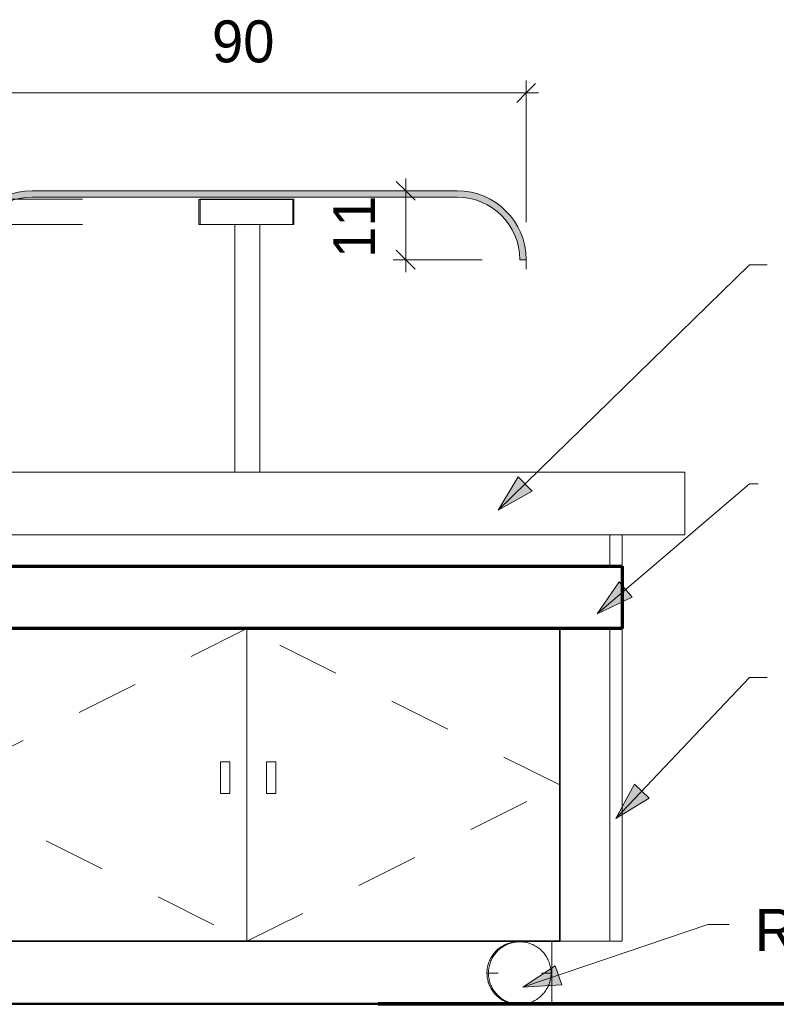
# Model space of a CAD drawing. Header units: metres. Extents: x -1.7 to 80, y -8.6 to 1.8.
# Tile 5 of 79: x 11.4 to 12.6, y 0 to 1.6. Entities that reach past the tile are written whole.
import ezdxf

# ---------------------------------------------------------------- set-up
doc = ezdxf.new("R2010")
doc.units = ezdxf.units.M
doc.linetypes.add('IMPORT-HIDDEN _4_', pattern=[0.005, 0.003333, -0.001667])
doc.linetypes.add('Projeção', pattern=[0.003969, 0.002381, -0.001587])
doc.layers.get('DEFPOINTS').update_dxf_attribs({"lineweight": 18})
for name, color, linetype, lineweight in [('A-ANNO-DIMS', 120, 'Continuous', 9), ('A-ANNO-DIMS-20', 211, 'Continuous', 9), ('A-DETL', 90, 'Continuous', 18), ('A-DETL-GENF', 92, 'Continuous', 18), ('A-DETL-MEDM', 33, 'Continuous', 35), ('A-DETL-WIDE', 214, 'Continuous', 70), ('A-FLOR-OVHD', 1, 'Projeção', 18), ('A-GENM', 13, 'Continuous', 18), ('ARQ-ALV-MEDIA', 7, 'Continuous', 18), ('ARQ-LAY-EQUIP', 7, 'Continuous', 18), ('ARQ-PISO-DESN', 7, 'Continuous', 18), ('ARQ-PROJECAO', 7, 'IMPORT-HIDDEN _4_', 18), ('DETALHES_CTR35', 7, 'Continuous', 18), ('ESQUADRIAS', 10, 'Continuous', 35), ('G-ANNO-TEXT', 231, 'Continuous', 9), ('MOBILIARIO', 250, 'Continuous', 25), ('PAREDES', 50, 'Continuous', 70), ('Projeto da acquasoft Caldas NovasMOD_dwg', 8, 'Continuous', 18), ('Q-SPCQ', 91, 'Continuous', 18)]:
    doc.layers.add(name, color=color, linetype=linetype, lineweight=lineweight)
doc.styles.add('Century Gothic', font='GOTHIC.TTF', dxfattribs={"height": 0.067065})
doc.styles.add('Century Gothic_1', font='GOTHIC.TTF', dxfattribs={"height": 0.057484})
doc.dimstyles.new('_Cotas_detalhamento_3_5_mm', dxfattribs={"dimscale": 0.3048, "dimtxt": 0.07, "dimasz": 0.098425, "dimexe": 0.065617, "dimexo": 0.19685, "dimgap": 0.098425, "dimtad": 1, "dimdec": 0, "dimlfac": 100, "dimzin": 0, "dimdsep": 46, "dimtxsty": 'Century Gothic', "dimblk1": 'OBLIQUE', "dimblk2": 'OBLIQUE', "dimsah": 1, "dimcen": 0.09, "dimdle": 0.065617, "dimazin": 0, "dimtfac": 1, "dimtdec": 4, "dimtix": 1, "dimtmove": 0, "dimatfit": 3, "dimfxl": 1, "dimtvp": 1, "dimtolj": 1, "dimtzin": 0, "dimarcsym": 2})
doc.dimstyles.new('_Cotas_detalhamento_3_mm', dxfattribs={"dimscale": 0.3048, "dimtxt": 0.06, "dimasz": 0.098425, "dimexe": 0.065617, "dimexo": 0.19685, "dimgap": 0.098425, "dimtad": 1, "dimdec": 0, "dimlfac": 100, "dimzin": 0, "dimdsep": 46, "dimtxsty": 'Century Gothic_1', "dimblk1": 'OBLIQUE', "dimblk2": 'OBLIQUE', "dimsah": 1, "dimcen": 0.09, "dimdle": 0.328084, "dimazin": 0, "dimtfac": 1, "dimtdec": 4, "dimtix": 1, "dimtmove": 0, "dimatfit": 3, "dimfxl": 1, "dimtvp": 1, "dimtolj": 1, "dimtzin": 0, "dimarcsym": 2})

# ---------------------------------------------------------------- blocks, each defined once
blk = doc.blocks.new('Projeto da acquasoft Caldas NovasMOD_dwg_CAD-ABI-1411846-Vista Lateral- Buffet Frios')
at = {"layer": 'MOBILIARIO'}
for p, q in [((-7.389, 0), (-7.7256, 0)), ((-7.7256, 0), (-7.7111, 0)), ((-7.3871, 0), (-7.6957, 0)), ((-7.6957, 0), (-7.6899, 0)), ((-7.6687, 0), (-7.6899, 0)), ((-7.2526, 0), (-7.5708, 0)), ((-7.4919, 0), (-7.5131, 0)), ((-7.3505, 0), (-7.389, 0)), ((-7.3717, 0), (-7.3871, 0)), ((-7.3505, 0), (-7.3292, 0)), ((-7.1737, 0), (-7.1525, 0))]:
    blk.add_line(p, q, dxfattribs=at)
at = {"layer": 'MOBILIARIO', "flags": 128}
for points in [[(-7.4188, 0), (-7.6899, 0), (-7.7111, 0), (-7.44, 0)], [(-7.1006, 0), (-7.3717, 0), (-7.3505, 0), (-7.0794, 0), (-7.44, 0)]]:
    blk.add_lwpolyline(points, dxfattribs=at)
blk = doc.blocks.new('Projeto da acquasoft Caldas NovasMOD_dwg_CAD-ABI-V1-Vista Lateral- Buffet Frios')
at = {"layer": 'MOBILIARIO'}
for p, q in [((-6.78, 0), (-6.8012, 0)), ((-6.3829, 0), (-6.7011, 0)), ((-6.6032, 0), (-6.6244, 0)), ((-6.5646, 0), (-6.6032, 0)), ((-6.5666, 0), (-6.582, 0)), ((-6.258, 0), (-6.5666, 0)), ((-6.2281, 0), (-6.5646, 0)), ((-6.4618, 0), (-6.4406, 0)), ((-6.285, 0), (-6.2638, 0)), ((-6.2638, 0), (-6.258, 0)), ((-6.2426, 0), (-6.2281, 0))]:
    blk.add_line(p, q, dxfattribs=at)
at = {"layer": 'MOBILIARIO', "flags": 128}
for points in [[(-6.5349, 0), (-6.2638, 0), (-6.2426, 0), (-6.5137, 0), (-6.8743, 0)], [(-6.8531, 0), (-6.582, 0), (-6.6032, 0), (-6.8743, 0)]]:
    blk.add_lwpolyline(points, dxfattribs=at)
blk = doc.blocks.new('Projeto da acquasoft Caldas NovasMOD_dwg_CAD-ABI-1411847-Vista Lateral- Buffet Frios')
at = {"layer": 'MOBILIARIO'}
for p, q in [((-7.389, 0), (-7.7256, 0)), ((-7.7256, 0), (-7.7111, 0)), ((-7.3871, 0), (-7.6957, 0)), ((-7.6957, 0), (-7.6899, 0)), ((-7.6687, 0), (-7.6899, 0)), ((-7.2526, 0), (-7.5708, 0)), ((-7.4919, 0), (-7.5131, 0)), ((-7.3505, 0), (-7.389, 0)), ((-7.3717, 0), (-7.3871, 0)), ((-7.3505, 0), (-7.3292, 0)), ((-7.1737, 0), (-7.1525, 0))]:
    blk.add_line(p, q, dxfattribs=at)
at = {"layer": 'MOBILIARIO', "flags": 128}
for points in [[(-7.4188, 0), (-7.6899, 0), (-7.7111, 0), (-7.44, 0)], [(-7.1006, 0), (-7.3717, 0), (-7.3505, 0), (-7.0794, 0), (-7.44, 0)]]:
    blk.add_lwpolyline(points, dxfattribs=at)
blk = doc.blocks.new('Projeto da acquasoft Caldas NovasMOD_dwg_CAD-ABI-V2-Vista Lateral- Buffet Frios')
at = {"layer": 'MOBILIARIO'}
for p, q in [((-6.78, 0), (-6.8012, 0)), ((-6.3829, 0), (-6.7011, 0)), ((-6.6032, 0), (-6.6244, 0)), ((-6.5646, 0), (-6.6032, 0)), ((-6.5666, 0), (-6.582, 0)), ((-6.258, 0), (-6.5666, 0)), ((-6.2281, 0), (-6.5646, 0)), ((-6.4618, 0), (-6.4406, 0)), ((-6.285, 0), (-6.2638, 0)), ((-6.2638, 0), (-6.258, 0)), ((-6.2426, 0), (-6.2281, 0))]:
    blk.add_line(p, q, dxfattribs=at)
at = {"layer": 'MOBILIARIO', "flags": 128}
for points in [[(-6.5349, 0), (-6.2638, 0), (-6.2426, 0), (-6.5137, 0), (-6.8743, 0)], [(-6.8531, 0), (-6.582, 0), (-6.6032, 0), (-6.8743, 0)]]:
    blk.add_lwpolyline(points, dxfattribs=at)
blk = doc.blocks.new('Projeto da acquasoft Caldas NovasMOD_dwg-1411832-Vista Lateral- Buffet Frios')
at = {"layer": 'ARQ-ALV-MEDIA'}
for p in [(-6.8713, 0), (-6.8713, 0), (-5.8139, 0)]:
    blk.add_line(p, (-8.2513, 0), dxfattribs=at)
at = {"layer": 'ARQ-LAY-EQUIP'}
for p, q in [((-7.5296, 0), (-6.9549, 0)), ((-6.9524, 0), (-7.5296, 0)), ((-5.8139, 0), (-6.9371, 0)), ((-6.9371, 0), (-5.8139, 0)), ((-6.9371, 0), (-5.8139, 0)), ((-5.8139, 0), (-6.9371, 0))]:
    blk.add_line(p, q, dxfattribs=at)
at = {"layer": 'ARQ-LAY-EQUIP', "flags": 128}
for points in [[(-6.9524, 0), (-7.6124, 0), (-7.8121, 0)], [(-7.8121, 0), (-7.5296, 0), (-6.9524, 0)]]:
    blk.add_lwpolyline(points, dxfattribs=at)
at = {"layer": 'ARQ-PISO-DESN'}
for q in [(-7.1713, 0), (-5.8139, 0)]:
    blk.add_line((-8.2513, 0), q, dxfattribs=at)
at = {"layer": 'ARQ-PROJECAO'}
for q in [(-7.1713, 0), (-5.8139, 0)]:
    blk.add_line((-8.2513, 0), q, dxfattribs=at)
at = {"layer": 'DEFPOINTS'}
for p, q in [((-8.2513, 0), (-5.8139, 0)), ((-5.8139, 0), (-8.2513, 0)), ((-8.2513, 0), (-5.8139, 0))]:
    blk.add_line(p, q, dxfattribs=at)
at = {"layer": 'DETALHES_CTR35'}
for p, q in [((-6.9371, 0), (-5.8139, 0)), ((-5.8139, 0), (-6.9371, 0))]:
    blk.add_line(p, q, dxfattribs=at)
at = {"layer": 'DETALHES_CTR35', "flags": 128}
for points in [[(-7.8121, 0), (-7.5296, 0), (-6.9524, 0)], [(-6.9524, 0), (-7.6124, 0), (-7.8121, 0)]]:
    blk.add_lwpolyline(points, dxfattribs=at)
at = {"layer": 'ESQUADRIAS'}
blk.add_line((-6.8713, 0), (-8.2513, 0), dxfattribs=at)
blk.add_line((-6.8713, 0), (-8.2513, 0), dxfattribs=at)
at = {"layer": 'MOBILIARIO', "flags": 128}
blk.add_lwpolyline([(-6.9768, 0), (-7.5425, 0), (-6.9768, 0), (-6.4112, 0)], close=True, dxfattribs=at)
blk.add_lwpolyline([(-6.9768, 0), (-7.5425, 0), (-6.9768, 0), (-6.4112, 0)], close=True, dxfattribs=at)
blk.add_lwpolyline([(-6.9768, 0), (-7.5425, 0), (-6.9768, 0), (-6.4112, 0)], close=True, dxfattribs=at)
blk.add_lwpolyline([(-6.9768, 0), (-7.5425, 0), (-6.9768, 0), (-6.4112, 0)], close=True, dxfattribs=at)
blk.add_lwpolyline([(-6.9768, 0), (-7.5425, 0), (-6.9768, 0), (-6.4112, 0)], close=True, dxfattribs=at)
blk.add_lwpolyline([(-6.9768, 0), (-7.5425, 0), (-6.9768, 0), (-6.4112, 0)], close=True, dxfattribs=at)
blk.add_lwpolyline([(-6.9768, 0), (-7.5425, 0), (-6.9768, 0), (-6.4112, 0)], close=True, dxfattribs=at)
blk.add_lwpolyline([(-6.9768, 0), (-7.5425, 0), (-6.9768, 0), (-6.4112, 0)], close=True, dxfattribs=at)
blk.add_lwpolyline([(-6.9768, 0), (-7.5425, 0), (-6.9768, 0), (-6.4112, 0)], close=True, dxfattribs=at)
at = {"layer": 'PAREDES'}
for p, q in [((-6.1713, 0), (-7.1713, 0)), ((-7.1713, 0), (-6.1713, 0)), ((-6.3213, 0), (-7.0213, 0)), ((-7.0213, 0), (-6.3213, 0)), ((-6.8713, 0), (-6.1713, 0)), ((-6.1713, 0), (-6.8713, 0))]:
    blk.add_line(p, q, dxfattribs=at)
for name in ['Projeto da acquasoft Caldas NovasMOD_dwg_CAD-ABI-1411846-Vista Lateral- Buffet Frios', 'Projeto da acquasoft Caldas NovasMOD_dwg_CAD-ABI-1411847-Vista Lateral- Buffet Frios', 'Projeto da acquasoft Caldas NovasMOD_dwg_CAD-ABI-1411846-Vista Lateral- Buffet Frios', 'Projeto da acquasoft Caldas NovasMOD_dwg_CAD-ABI-1411847-Vista Lateral- Buffet Frios', 'Projeto da acquasoft Caldas NovasMOD_dwg_CAD-ABI-1411846-Vista Lateral- Buffet Frios', 'Projeto da acquasoft Caldas NovasMOD_dwg_CAD-ABI-1411847-Vista Lateral- Buffet Frios', 'Projeto da acquasoft Caldas NovasMOD_dwg_CAD-ABI-1411846-Vista Lateral- Buffet Frios', 'Projeto da acquasoft Caldas NovasMOD_dwg_CAD-ABI-1411846-Vista Lateral- Buffet Frios', 'Projeto da acquasoft Caldas NovasMOD_dwg_CAD-ABI-1411846-Vista Lateral- Buffet Frios', 'Projeto da acquasoft Caldas NovasMOD_dwg_CAD-ABI-1411847-Vista Lateral- Buffet Frios', 'Projeto da acquasoft Caldas NovasMOD_dwg_CAD-ABI-1411847-Vista Lateral- Buffet Frios', 'Projeto da acquasoft Caldas NovasMOD_dwg_CAD-ABI-1411847-Vista Lateral- Buffet Frios', 'Projeto da acquasoft Caldas NovasMOD_dwg_CAD-ABI-1411847-Vista Lateral- Buffet Frios', 'Projeto da acquasoft Caldas NovasMOD_dwg_CAD-ABI-1411846-Vista Lateral- Buffet Frios', 'Projeto da acquasoft Caldas NovasMOD_dwg_CAD-ABI-1411847-Vista Lateral- Buffet Frios', 'Projeto da acquasoft Caldas NovasMOD_dwg_CAD-ABI-1411846-Vista Lateral- Buffet Frios', 'Projeto da acquasoft Caldas NovasMOD_dwg_CAD-ABI-1411846-Vista Lateral- Buffet Frios', 'Projeto da acquasoft Caldas NovasMOD_dwg_CAD-ABI-1411847-Vista Lateral- Buffet Frios', 'Projeto da acquasoft Caldas NovasMOD_dwg_CAD-ABI-V1-Vista Lateral- Buffet Frios', 'Projeto da acquasoft Caldas NovasMOD_dwg_CAD-ABI-V2-Vista Lateral- Buffet Frios', 'Projeto da acquasoft Caldas NovasMOD_dwg_CAD-ABI-V1-Vista Lateral- Buffet Frios', 'Projeto da acquasoft Caldas NovasMOD_dwg_CAD-ABI-V2-Vista Lateral- Buffet Frios', 'Projeto da acquasoft Caldas NovasMOD_dwg_CAD-ABI-V1-Vista Lateral- Buffet Frios', 'Projeto da acquasoft Caldas NovasMOD_dwg_CAD-ABI-V2-Vista Lateral- Buffet Frios', 'Projeto da acquasoft Caldas NovasMOD_dwg_CAD-ABI-V1-Vista Lateral- Buffet Frios', 'Projeto da acquasoft Caldas NovasMOD_dwg_CAD-ABI-V1-Vista Lateral- Buffet Frios', 'Projeto da acquasoft Caldas NovasMOD_dwg_CAD-ABI-V2-Vista Lateral- Buffet Frios', 'Projeto da acquasoft Caldas NovasMOD_dwg_CAD-ABI-V2-Vista Lateral- Buffet Frios', 'Projeto da acquasoft Caldas NovasMOD_dwg_CAD-ABI-V1-Vista Lateral- Buffet Frios', 'Projeto da acquasoft Caldas NovasMOD_dwg_CAD-ABI-V2-Vista Lateral- Buffet Frios', 'Projeto da acquasoft Caldas NovasMOD_dwg_CAD-ABI-V2-Vista Lateral- Buffet Frios', 'Projeto da acquasoft Caldas NovasMOD_dwg_CAD-ABI-V1-Vista Lateral- Buffet Frios', 'Projeto da acquasoft Caldas NovasMOD_dwg_CAD-ABI-V1-Vista Lateral- Buffet Frios', 'Projeto da acquasoft Caldas NovasMOD_dwg_CAD-ABI-V1-Vista Lateral- Buffet Frios', 'Projeto da acquasoft Caldas NovasMOD_dwg_CAD-ABI-V2-Vista Lateral- Buffet Frios', 'Projeto da acquasoft Caldas NovasMOD_dwg_CAD-ABI-V2-Vista Lateral- Buffet Frios']:
    blk.add_blockref(name, (0, 0))
blk = doc.blocks.new('Equipamento especial 88 - Equipamento especial 2-1876093-Vista Lateral- Buffet Frios')
at = {"layer": 'Q-SPCQ'}
for p, q in [((-7.9811, 0.75), (-7.9811, 0.7)), ((-6.7811, 0.7), (-6.7811, 0.75)), ((-7.9811, 0.6), (-7.9811, 0.1)), ((-6.7811, 0.1), (-6.7811, 0.6)), ((-7.9611, 0.1), (-7.9811, 0.1)), ((-6.7811, 0.1), (-6.8011, 0.1))]:
    blk.add_line(p, q, dxfattribs=at)
blk = doc.blocks.new('Equipamento especial 44 - Equipamento especial 2-1876105-Vista Lateral- Buffet Frios')
at = {"layer": 'Q-SPCQ'}
for p, q in [((-7.858, 0.1), (-7.858, 0.0838)), ((-6.8938, 0.1), (-6.8938, 0)), ((-7.858, 0.0147), (-7.858, 0)), ((-7.8299, 0), (-7.858, 0)), ((-6.9549, 0), (-7.8121, 0)), ((-6.8938, 0), (-6.9371, 0))]:
    blk.add_line(p, q, dxfattribs=at)
blk = doc.blocks.new('Equipamento especial 47 - Equipamento especial 2-1876578-Vista Lateral- Buffet Frios')
at = {"layer": 'Q-SPCQ'}
for p, q in [((-7.3811, 0.6), (-7.3811, 0.1)), ((-7.3811, 0.1), (-7.8811, 0.1))]:
    blk.add_line(p, q, dxfattribs=at)
blk = doc.blocks.new('Equipamento especial 48 - Equipamento especial 2-1876590-Vista Lateral- Buffet Frios')
at = {"layer": 'Q-SPCQ'}
for p, q in [((-7.3811, 0.1), (-7.3811, 0.6)), ((-6.8811, 0.1), (-7.3811, 0.1))]:
    blk.add_line(p, q, dxfattribs=at)
blk = doc.blocks.new('Equipamento especial 51 - Equipamento especial 2-1876602-Vista Lateral- Buffet Frios')
at = {"layer": 'Q-SPCQ'}
for p, q in [((-7.4235, 0.3869), (-7.4083, 0.3869)), ((-7.4235, 0.3362), (-7.4235, 0.3869)), ((-7.4083, 0.3869), (-7.4083, 0.3362)), ((-7.4083, 0.3362), (-7.4235, 0.3362))]:
    blk.add_line(p, q, dxfattribs=at)
blk = doc.blocks.new('Equipamento especial 52 - Equipamento especial 2-1876614-Vista Lateral- Buffet Frios')
at = {"layer": 'Q-SPCQ'}
for p, q in [((-7.3499, 0.3869), (-7.3351, 0.3869)), ((-7.3499, 0.3362), (-7.3499, 0.3869)), ((-7.3351, 0.3869), (-7.3351, 0.3362)), ((-7.3351, 0.3362), (-7.3499, 0.3362))]:
    blk.add_line(p, q, dxfattribs=at)
blk = doc.blocks.new('Modelos genéricos 356 - Modelos genéricos 356-1992674-Vista Lateral- Buffet Frios')
at = {"layer": 'A-GENM'}
blk.add_line((-6.995, 0.0493), (-6.9975, 0.0493), dxfattribs=at)
blk.add_line((-6.995, 0.0493), (-6.9975, 0.0493), dxfattribs=at)
at = {"layer": 'A-GENM', "flags": 128}
for points in [[(-6.9975, 0.0493), (-6.9975, 0.0513), (-6.9974, 0.0533), (-6.9972, 0.0553), (-6.9969, 0.0572), (-6.9965, 0.0592), (-6.9961, 0.0612), (-6.9956, 0.0631), (-6.995, 0.065), (-6.9943, 0.0669), (-6.9936, 0.0687), (-6.9928, 0.0706), (-6.9919, 0.0724), (-6.9909, 0.0741), (-6.9899, 0.0758), (-6.9888, 0.0775), (-6.9876, 0.0791), (-6.9864, 0.0807), (-6.9851, 0.0822), (-6.9838, 0.0837), (-6.9824, 0.0851), (-6.9809, 0.0865), (-6.9794, 0.0878), (-6.9778, 0.089), (-6.9762, 0.0902), (-6.9745, 0.0913), (-6.9728, 0.0924), (-6.9711, 0.0934), (-6.9693, 0.0943), (-6.9675, 0.0951), (-6.9656, 0.0959), (-6.9638, 0.0966), (-6.9619, 0.0972), (-6.9599, 0.0977), (-6.958, 0.0982), (-6.956, 0.0985), (-6.954, 0.0988), (-6.9521, 0.0991), (-6.9501, 0.0992), (-6.9481, 0.0993), (-6.9461, 0.0992), (-6.9441, 0.0991), (-6.9421, 0.099), (-6.9401, 0.0987)], [(-6.9402, -0.0002), (-6.941, -0.0003), (-6.943, -0.0005), (-6.945, -0.0007), (-6.947, -0.0007), (-6.949, -0.0007), (-6.951, -0.0006), (-6.953, -0.0004), (-6.955, -0.0002), (-6.9569, 0.0002), (-6.9589, 0.0006), (-6.9608, 0.0011), (-6.9627, 0.0016), (-6.9646, 0.0023), (-6.9665, 0.003), (-6.9683, 0.0038), (-6.9701, 0.0047), (-6.9719, 0.0056), (-6.9736, 0.0066), (-6.9753, 0.0077), (-6.9769, 0.0088), (-6.9785, 0.01), (-6.9801, 0.0113), (-6.9816, 0.0127), (-6.983, 0.014), (-6.9844, 0.0155), (-6.9857, 0.017), (-6.987, 0.0185), (-6.9882, 0.0201), (-6.9893, 0.0218), (-6.9904, 0.0235), (-6.9914, 0.0252), (-6.9923, 0.027), (-6.9931, 0.0288), (-6.9939, 0.0306), (-6.9946, 0.0325), (-6.9953, 0.0344), (-6.9958, 0.0363), (-6.9963, 0.0383), (-6.9967, 0.0402), (-6.997, 0.0422), (-6.9973, 0.0442), (-6.9974, 0.0462), (-6.9975, 0.0482), (-6.9975, 0.0493)]]:
    blk.add_lwpolyline(points, dxfattribs=at)
blk = doc.blocks.new('Modelos genéricos 357 - Modelos genéricos 356-1992685-Vista Lateral- Buffet Frios')
at = {"layer": 'A-GENM'}
for p, q in [((-6.9797, 0.0493), (-6.995, 0.0493)), ((-6.9797, 0.0493), (-6.995, 0.0493)), ((-6.895, 0.0493), (-6.9104, 0.0493)), ((-6.895, 0.0493), (-6.9104, 0.0493))]:
    blk.add_line(p, q, dxfattribs=at)
at = {"layer": 'A-GENM', "flags": 128}
for points in [[(-6.995, 0.0493), (-6.995, 0.0513), (-6.9949, 0.0533), (-6.9947, 0.0553), (-6.9944, 0.0572), (-6.994, 0.0592), (-6.9936, 0.0612), (-6.9931, 0.0631), (-6.9925, 0.065), (-6.9918, 0.0669), (-6.9911, 0.0687), (-6.9903, 0.0706), (-6.9894, 0.0724), (-6.9884, 0.0741), (-6.9874, 0.0758), (-6.9863, 0.0775), (-6.9851, 0.0791), (-6.9839, 0.0807), (-6.9826, 0.0822), (-6.9813, 0.0837), (-6.9799, 0.0851), (-6.9784, 0.0865), (-6.9769, 0.0878), (-6.9753, 0.089), (-6.9737, 0.0902), (-6.972, 0.0913), (-6.9703, 0.0924), (-6.9686, 0.0934), (-6.9668, 0.0943), (-6.965, 0.0951), (-6.9632, 0.0959), (-6.9613, 0.0966), (-6.9594, 0.0972), (-6.9574, 0.0977), (-6.9555, 0.0982), (-6.9535, 0.0985), (-6.9516, 0.0988), (-6.9496, 0.0991), (-6.9476, 0.0992), (-6.9456, 0.0993), (-6.9436, 0.0992), (-6.9416, 0.0991), (-6.9396, 0.099), (-6.9376, 0.0987), (-6.9356, 0.0984), (-6.9337, 0.098), (-6.9317, 0.0975), (-6.9298, 0.0969), (-6.9279, 0.0962), (-6.9261, 0.0955), (-6.9242, 0.0947), (-6.9224, 0.0939), (-6.9207, 0.0929), (-6.9189, 0.0919), (-6.9172, 0.0908), (-6.9156, 0.0897), (-6.914, 0.0885), (-6.9125, 0.0872), (-6.911, 0.0859), (-6.9095, 0.0845), (-6.9082, 0.083), (-6.9068, 0.0815), (-6.9056, 0.08), (-6.9044, 0.0784), (-6.9033, 0.0767), (-6.9022, 0.075), (-6.9012, 0.0733), (-6.9003, 0.0715), (-6.8994, 0.0697), (-6.8986, 0.0679), (-6.8979, 0.066), (-6.8973, 0.0641), (-6.8967, 0.0622), (-6.8963, 0.0603), (-6.8959, 0.0583), (-6.8955, 0.0563), (-6.8953, 0.0543), (-6.8951, 0.0523), (-6.895, 0.0503), (-6.895, 0.0493)], [(-6.895, 0.0493), (-6.8951, 0.0473), (-6.8952, 0.0453), (-6.8954, 0.0433), (-6.8957, 0.0413), (-6.896, 0.0393), (-6.8965, 0.0374), (-6.897, 0.0354), (-6.8976, 0.0335), (-6.8982, 0.0317), (-6.899, 0.0298), (-6.8998, 0.028), (-6.9007, 0.0262), (-6.9016, 0.0244), (-6.9027, 0.0227), (-6.9038, 0.021), (-6.9049, 0.0194), (-6.9062, 0.0178), (-6.9074, 0.0163), (-6.9088, 0.0148), (-6.9102, 0.0134), (-6.9117, 0.012), (-6.9132, 0.0107), (-6.9147, 0.0095), (-6.9164, 0.0083), (-6.918, 0.0072), (-6.9197, 0.0061), (-6.9215, 0.0052), (-6.9232, 0.0043), (-6.9251, 0.0034), (-6.9269, 0.0027), (-6.9288, 0.002), (-6.9307, 0.0014), (-6.9326, 0.0008), (-6.9346, 0.0004), (-6.9365, 0), (-6.9385, -0.0003), (-6.9405, -0.0005), (-6.9425, -0.0007), (-6.9445, -0.0007), (-6.9465, -0.0007), (-6.9485, -0.0006), (-6.9505, -0.0004), (-6.9525, -0.0002), (-6.9544, 0.0002), (-6.9564, 0.0006), (-6.9583, 0.0011), (-6.9602, 0.0016), (-6.9621, 0.0023), (-6.964, 0.003), (-6.9658, 0.0038), (-6.9676, 0.0047), (-6.9694, 0.0056), (-6.9711, 0.0066), (-6.9728, 0.0077), (-6.9745, 0.0088), (-6.9761, 0.01), (-6.9776, 0.0113), (-6.9791, 0.0127), (-6.9805, 0.014), (-6.9819, 0.0155), (-6.9832, 0.017), (-6.9845, 0.0185), (-6.9857, 0.0201), (-6.9868, 0.0218), (-6.9879, 0.0235), (-6.9889, 0.0252), (-6.9898, 0.027), (-6.9907, 0.0288), (-6.9914, 0.0306), (-6.9921, 0.0325), (-6.9928, 0.0344), (-6.9933, 0.0363), (-6.9938, 0.0383), (-6.9942, 0.0402), (-6.9945, 0.0422), (-6.9948, 0.0442), (-6.9949, 0.0462), (-6.995, 0.0482), (-6.995, 0.0493)]]:
    blk.add_lwpolyline(points, dxfattribs=at)
blk = doc.blocks.new('Modelos genéricos 360 - Modelos genéricos 77-1992851-Vista Lateral- Buffet Frios')
at = {"layer": 'A-GENM', "lineweight": 70}
for p, q in [((-7.9811, 0.7), (-7.9611, 0.7)), ((-7.9811, 0.6), (-7.9811, 0.7)), ((-6.8011, 0.7), (-6.7811, 0.7)), ((-6.7811, 0.7), (-6.7811, 0.6)), ((-7.9611, 0.6), (-7.9811, 0.6)), ((-6.8811, 0.6), (-7.8811, 0.6)), ((-6.7811, 0.6), (-6.8011, 0.6))]:
    blk.add_line(p, q, dxfattribs=at)
blk = doc.blocks.new('Modelos genéricos 361 - Modelos genéricos 1-1992976-Vista Lateral- Buffet Frios')
at = {"layer": 'A-GENM'}
for p, q in [((-8.0811, 0.85), (-6.6811, 0.85)), ((-8.0811, 0.75), (-8.0811, 0.85)), ((-6.6811, 0.85), (-6.6811, 0.75)), ((-7.9611, 0.75), (-8.0811, 0.75)), ((-6.6811, 0.75), (-6.8011, 0.75))]:
    blk.add_line(p, q, dxfattribs=at)
blk = doc.blocks.new('Modelos genéricos 362 - Modelos genéricos 2-1993024-Vista Lateral- Buffet Frios')
at = {"layer": 'A-GENM'}
for p, q in [((-7.4004, 1.2462), (-7.4004, 0.85)), ((-7.3604, 1.2462), (-7.3604, 0.85))]:
    blk.add_line(p, q, dxfattribs=at)
blk = doc.blocks.new('Modelos genéricos 364 - Modelos genéricos 27-1993048-Vista Lateral- Buffet Frios')
at = {"layer": 'A-GENM'}
for p, q in [((-7.4561, 1.2865), (-7.3061, 1.2865)), ((-7.4561, 1.2465), (-7.4561, 1.2865)), ((-7.3061, 1.2865), (-7.3061, 1.2465)), ((-7.3061, 1.2465), (-7.4561, 1.2465))]:
    blk.add_line(p, q, dxfattribs=at)
blk = doc.blocks.new('Modelos genéricos 349 - Modelos genéricos 27-2149332-Vista Lateral- Buffet Frios')
at = {"layer": 'A-GENM'}
for p, q in [((-7.458, 1.2862), (-7.308, 1.2862)), ((-7.458, 1.2462), (-7.458, 1.2862)), ((-7.308, 1.2862), (-7.308, 1.2462)), ((-7.308, 1.2462), (-7.458, 1.2462))]:
    blk.add_line(p, q, dxfattribs=at)
blk = doc.blocks.new('DIMBLOCK22-Vista Lateral- Buffet Frios')
at = {"layer": 'A-ANNO-DIMS-20', "lineweight": 18}
for p, q in [((11.0223, 1.2465), (11.0073, 1.2615)), ((11.0223, 1.2465), (11.0373, 1.2315)), ((11.0223, 0.85), (11.0073, 0.865)), ((11.0223, 0.85), (11.0373, 0.835))]:
    blk.add_line(p, q, dxfattribs=at)
at = {"layer": 'A-ANNO-DIMS-20'}
for p, q in [((11.5251, 1.2465), (11.0023, 1.2465)), ((11.0223, 0.85), (11.0223, 1.2465)), ((11.0223, 1.2465), (11.5251, 1.2465)), ((11.0278, 0.85), (11.0023, 0.85)), ((11.0223, 0.85), (11.0278, 0.85))]:
    blk.add_line(p, q, dxfattribs=at)
at = {"layer": 'A-ANNO-DIMS-20', "color": 0, "insert": (10.9186, 1.0035), "char_height": 0.05748, "width": 0.107429, "attachment_point": 1, "rotation": 90, "line_spacing_factor": 0.984117, "style": 'Century Gothic_1'}
blk.add_mtext('40', dxfattribs=at)
blk = doc.blocks.new('_Oblique')
at = {"color": 0, "linetype": 'ByBlock', "lineweight": -2}
blk.add_line((-0.5, -0.5), (0.5, 0.5), dxfattribs=at)
blk = doc.blocks.new('DIMBLOCK23-Vista Lateral- Buffet Frios')
at = {"layer": 'A-ANNO-DIMS-20'}
for p, q in [((11.0223, 1.2465), (11.0223, 1.3865)), ((11.5251, 1.2865), (11.0023, 1.2865)), ((11.0223, 1.2865), (11.5251, 1.2865)), ((11.5251, 1.2465), (11.0023, 1.2465)), ((11.0223, 1.2465), (11.5251, 1.2465))]:
    blk.add_line(p, q, dxfattribs=at)
at = {"layer": 'A-ANNO-DIMS-20', "lineweight": 18}
for p, q in [((11.0223, 1.2865), (11.0073, 1.3015)), ((11.0223, 1.2865), (11.0373, 1.2715)), ((11.0223, 1.2465), (11.0073, 1.2615)), ((11.0223, 1.2465), (11.0373, 1.2315))]:
    blk.add_line(p, q, dxfattribs=at)
at = {"layer": 'A-ANNO-DIMS-20', "color": 0, "insert": (10.9186, 1.2441), "char_height": 0.0575, "width": 0.053714, "attachment_point": 1, "rotation": 90, "line_spacing_factor": 0.984117, "style": 'Century Gothic_1'}
blk.add_mtext('4', dxfattribs=at)
blk = doc.blocks.new('DIMBLOCK25-Vista Lateral- Buffet Frios')
at = {"layer": 'A-ANNO-DIMS-20', "lineweight": 18}
for p, q in [((12.0415, 1.3), (12.0265, 1.315)), ((12.0415, 1.3), (12.0565, 1.285)), ((12.0415, 1.19), (12.0265, 1.205)), ((12.0415, 1.19), (12.0565, 1.175))]:
    blk.add_line(p, q, dxfattribs=at)
at = {"layer": 'A-ANNO-DIMS-20'}
for p, q in [((12.0415, 1.17), (12.0415, 1.32)), ((12.0803, 1.3), (12.0215, 1.3)), ((12.0415, 1.3), (12.0803, 1.3)), ((12.164, 1.19), (12.0215, 1.19)), ((12.0415, 1.19), (12.164, 1.19))]:
    blk.add_line(p, q, dxfattribs=at)
at = {"layer": 'A-ANNO-DIMS-20', "color": 0, "insert": (11.9256, 1.1928), "char_height": 0.06707, "width": 0.125333, "attachment_point": 1, "rotation": 90, "line_spacing_factor": 0.984117, "style": 'Century Gothic'}
blk.add_mtext('11', dxfattribs=at)
blk = doc.blocks.new('DIMBLOCK26-Vista Lateral- Buffet Frios')
at = {"layer": 'A-ANNO-DIMS-20'}
for p, q in [((11.3342, 1.25), (11.3342, 1.4766)), ((12.234, 1.25), (12.234, 1.4766)), ((11.3142, 1.4566), (12.254, 1.4566)), ((11.3342, 1.4566), (11.3342, 1.25)), ((12.234, 1.4566), (12.234, 1.25))]:
    blk.add_line(p, q, dxfattribs=at)
at = {"layer": 'A-ANNO-DIMS-20', "lineweight": 18}
for p, q in [((11.3342, 1.4566), (11.3492, 1.4716)), ((12.234, 1.4566), (12.249, 1.4716)), ((11.3342, 1.4566), (11.3192, 1.4416)), ((12.234, 1.4566), (12.219, 1.4416))]:
    blk.add_line(p, q, dxfattribs=at)
at = {"layer": 'A-ANNO-DIMS-20', "color": 0, "insert": (11.7319, 1.5726), "char_height": 0.06707, "width": 0.125333, "attachment_point": 1, "line_spacing_factor": 0.984117, "style": 'Century Gothic'}
blk.add_mtext('90', dxfattribs=at)

msp = doc.modelspace()

# ---------------------------------------------------------------- hatches: boundary and pattern name
at = {"layer": 'A-DETL-GENF'}
msp.add_hatch(color=131, dxfattribs=at).paths.add_polyline_path([(12.234, 1.19), (12.233, 1.2045), (12.2303, 1.2185), (12.2256, 1.2321), (12.2193, 1.245), (12.2113, 1.257), (12.2018, 1.2678), (12.191, 1.2773), (12.179, 1.2853), (12.1661, 1.2916), (12.1525, 1.2963), (12.1385, 1.299), (12.124, 1.3), (11.4442, 1.3), (11.4297, 1.299), (11.4157, 1.2963), (11.4021, 1.2916), (11.3892, 1.2853), (11.3772, 1.2773), (11.3664, 1.2678), (11.3569, 1.257), (11.3489, 1.245), (11.3425, 1.2321), (11.3379, 1.2185), (11.3351, 1.2045), (11.3342, 1.19), (11.3442, 1.19), (11.3476, 1.2159), (11.3576, 1.24), (11.3734, 1.2607), (11.3942, 1.2766), (11.4183, 1.2866), (11.4442, 1.29), (12.124, 1.29), (12.1499, 1.2866), (12.174, 1.2766), (12.1947, 1.2607), (12.2106, 1.24), (12.2206, 1.2159), (12.224, 1.19)], flags=0)
at = {"layer": 'G-ANNO-TEXT'}
for points in [[(12.1895, 0.7892), (12.2436, 0.8197), (12.2211, 0.8427)], [(12.3474, 0.6238), (12.4035, 0.6505), (12.3826, 0.675)], [(12.3776, 0.2964), (12.4305, 0.329), (12.4071, 0.3511)], [(12.2289, 0.0265), (12.2909, 0.0305), (12.2806, 0.061)]]:
    msp.add_hatch(color=210, dxfattribs=at).paths.add_polyline_path(points, flags=0)

# ---------------------------------------------------------------- linework, layer by layer
at = {"layer": 'A-DETL'}
for p, q in [((12.124, 1.3), (11.4442, 1.3)), ((11.4442, 1.29), (12.124, 1.29)), ((12.224, 1.19), (12.234, 1.19)), ((12.234, 1.19), (12.234, 1.175)), ((12.3678, 0.75), (11.2078, 0.75)), ((12.3678, 0.7), (12.3678, 0.75)), ((11.2078, 0.7), (12.3678, 0.7)), ((12.3678, 0.6), (12.2878, 0.6)), ((12.2878, 0.6), (12.2878, 0.1)), ((12.3678, 0.1), (12.3678, 0.6)), ((12.2878, 0.1), (12.3678, 0.1))]:
    msp.add_line(p, q, dxfattribs=at)
at = {"layer": 'A-DETL', "lineweight": 50}
msp.add_line((10.9178, 0), (12.9878, 0), dxfattribs=at)
at = {"layer": 'A-DETL'}
for centre, radius, start, end in [((11.4442, 1.19), 0.11, 90, 180), ((12.124, 1.19), 0.11, 360, 90), ((11.4442, 1.19), 0.1, 90, 180), ((12.124, 1.19), 0.1, 360, 90)]:
    msp.add_arc(centre, radius, start, end, dxfattribs=at)
at = {"layer": 'A-DETL-MEDM'}
for p, q in [((11.2878, 0.6), (12.2878, 0.6)), ((12.2878, 0.6), (12.2878, 0.1)), ((12.2878, 0.1), (11.2878, 0.1))]:
    msp.add_line(p, q, dxfattribs=at)
at = {"layer": 'A-DETL-WIDE'}
for p, q in [((11.1878, 0.7), (12.3878, 0.7)), ((12.3878, 0.7), (12.3878, 0.6)), ((12.3878, 0.6), (11.1878, 0.6))]:
    msp.add_line(p, q, dxfattribs=at)
at = {"layer": 'A-FLOR-OVHD'}
for p, q in [((11.7878, 0.6), (11.2878, 0.35)), ((12.2878, 0.35), (11.7878, 0.6)), ((11.2878, 0.35), (11.7878, 0.1)), ((11.7878, 0.1), (12.2878, 0.35))]:
    msp.add_line(p, q, dxfattribs=at)
at = {"layer": 'G-ANNO-TEXT', "color": 210}
for p, q in [((12.1895, 0.7892), (12.5911, 1.1816)), ((12.5911, 1.1816), (12.6193, 1.1816)), ((12.2211, 0.8427), (12.1895, 0.7892)), ((12.2436, 0.8197), (12.2211, 0.8427)), ((12.1895, 0.7892), (12.2436, 0.8197)), ((12.3474, 0.6238), (12.5911, 0.8313)), ((12.5911, 0.8313), (12.6052, 0.8313)), ((12.3826, 0.675), (12.3474, 0.6238)), ((12.4035, 0.6505), (12.3826, 0.675)), ((12.3474, 0.6238), (12.4035, 0.6505)), ((12.3776, 0.2964), (12.5911, 0.522)), ((12.5911, 0.522), (12.6193, 0.522)), ((12.4071, 0.3511), (12.3776, 0.2964)), ((12.4305, 0.329), (12.4071, 0.3511)), ((12.3776, 0.2964), (12.4305, 0.329)), ((12.2289, 0.0265), (12.5247, 0.1267)), ((12.5247, 0.1267), (12.5588, 0.1267)), ((12.2806, 0.061), (12.2289, 0.0265)), ((12.2909, 0.0305), (12.2806, 0.061)), ((12.2289, 0.0265), (12.2909, 0.0305))]:
    msp.add_line(p, q, dxfattribs=at)

# ---------------------------------------------------------------- block references
at = {"layer": 'A-GENM'}
for name in ['Modelos genéricos 349 - Modelos genéricos 27-2149332-Vista Lateral- Buffet Frios', 'Modelos genéricos 364 - Modelos genéricos 27-1993048-Vista Lateral- Buffet Frios', 'Modelos genéricos 362 - Modelos genéricos 2-1993024-Vista Lateral- Buffet Frios', 'Modelos genéricos 361 - Modelos genéricos 1-1992976-Vista Lateral- Buffet Frios', 'Modelos genéricos 356 - Modelos genéricos 356-1992674-Vista Lateral- Buffet Frios', 'Modelos genéricos 357 - Modelos genéricos 356-1992685-Vista Lateral- Buffet Frios']:
    msp.add_blockref(name, (19.1689, 0), dxfattribs=at)
at = {"layer": 'A-GENM', "lineweight": 70}
msp.add_blockref('Modelos genéricos 360 - Modelos genéricos 77-1992851-Vista Lateral- Buffet Frios', (19.1689, 0), dxfattribs=at)
at = {"layer": 'Projeto da acquasoft Caldas NovasMOD_dwg', "color": 7}
msp.add_blockref('Projeto da acquasoft Caldas NovasMOD_dwg-1411832-Vista Lateral- Buffet Frios', (19.1689, 0), dxfattribs=at)
at = {"layer": 'Q-SPCQ'}
for name in ['Equipamento especial 88 - Equipamento especial 2-1876093-Vista Lateral- Buffet Frios', 'Equipamento especial 47 - Equipamento especial 2-1876578-Vista Lateral- Buffet Frios', 'Equipamento especial 48 - Equipamento especial 2-1876590-Vista Lateral- Buffet Frios', 'Equipamento especial 51 - Equipamento especial 2-1876602-Vista Lateral- Buffet Frios', 'Equipamento especial 52 - Equipamento especial 2-1876614-Vista Lateral- Buffet Frios', 'Equipamento especial 44 - Equipamento especial 2-1876105-Vista Lateral- Buffet Frios']:
    msp.add_blockref(name, (19.1689, 0), dxfattribs=at)

# ---------------------------------------------------------------- texts
at = {"layer": 'G-ANNO-TEXT', "color": 7, "insert": (12.5994, 0.1517), "char_height": 0.067065, "width": 1.01047, "attachment_point": 1, "line_spacing_factor": 0.984117, "style": 'Century Gothic'}
msp.add_mtext('Rodízio com travas', dxfattribs=at)

# ---------------------------------------------------------------- dimensions: what is measured, and where the dimension line sits
at = {"layer": 'A-ANNO-DIMS'}
dim = msp.add_linear_dim(base=(12.234, 1.4566), p1=(11.3342, 1.19), p2=(12.234, 1.19), dimstyle='_Cotas_detalhamento_3_5_mm', override={"dimpost": '<>', "dimfxl": 0.899843}, dxfattribs=at)
dim.commit()
dim.dimension.update_dxf_attribs({"geometry": 'DIMBLOCK26-Vista Lateral- Buffet Frios', "text_midpoint": (11.7841, 1.5218)})
for base, p1, p2, dimstyle, override, picture, middle in [((11.0223, 1.2865), (11.5851, 1.2465), (11.5851, 1.2865), '_Cotas_detalhamento_3_mm', {"dimpost": '<>', "dimfxl": 0.04}, 'DIMBLOCK23-Vista Lateral- Buffet Frios', (10.9628, 1.2665)), ((12.0415, 1.3), (12.224, 1.19), (12.0203, 1.3), '_Cotas_detalhamento_3_5_mm', {"dimpost": '<>', "dimfxl": 0.2315}, 'DIMBLOCK25-Vista Lateral- Buffet Frios', (11.978, 1.245)), ((11.0223, 1.2465), (11.0878, 0.85), (11.5851, 1.2465), '_Cotas_detalhamento_3_mm', {"dimpost": '<>', "dimfxl": 0.635997}, 'DIMBLOCK22-Vista Lateral- Buffet Frios', (10.9621, 1.0483))]:
    dim = msp.add_linear_dim(base=base, p1=p1, p2=p2, angle=90, dimstyle=dimstyle, override=override, dxfattribs=at)
    dim.commit()
    dim.dimension.update_dxf_attribs({"geometry": picture, "text_midpoint": middle})

doc.saveas('drawing.dxf')
